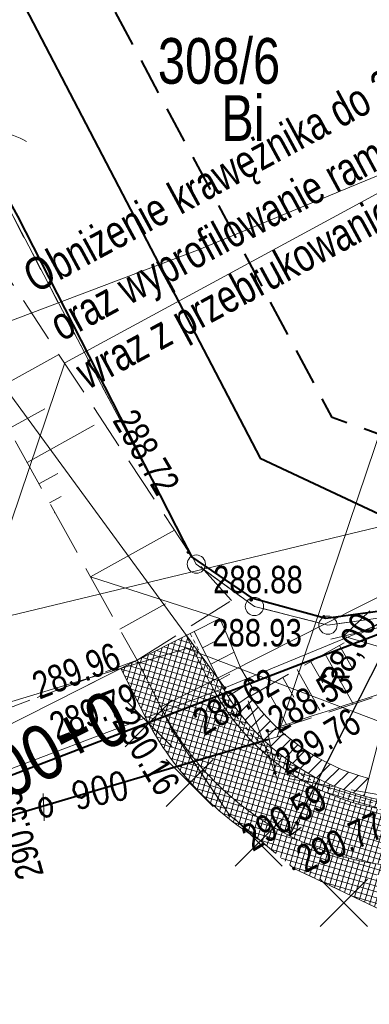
# Model space of a CAD drawing. Header units: metres. Extents: x 7437415 to 7437762, y 5556624 to 5556902.
# Tile 11 of 47: x 7437517 to 7437527, y 5556682 to 5556709. Entities that reach past the tile are written whole.
import ezdxf

# ---------------------------------------------------------------- set-up
doc = ezdxf.new("R2010")
doc.units = ezdxf.units.M
doc.header["$MEASUREMENT"] = 0
for name, pattern in [('0.5_0.5', [1.5, 0.5, -0.5, 0.5]), ('BUBZ01-500', [1.75, 1.25, -0.5]), ('DGN Style 2', [6.14715, 3.68829, -2.45886]), ('DGN Style 3', [8.60601, 6.14715, -2.45886]), ('EGBU01-500', [1, 0.5, -0.5]), ('KTCR02-500', [1.5, 1, -0.5]), ('KTJZ01-500', [2, 1.5, -0.5])]:
    doc.linetypes.add(name, pattern=pattern)
doc.layers.get('0').update_dxf_attribs({"color": 250, "lineweight": 5})
for name, color, linetype, lineweight in [('202-Punkt graniczny stabilizowany trwale', 7, 'Continuous', 5), ('203-Punkt załamania granicy działki nie stabilizowany', 7, 'Continuous', 5), ('905-Brama w ogrodzeniu', 7, 'Continuous', 5), ('ARCH_0', 7, 'Continuous', 13), ('BUBZ01', 250, 'Continuous', 5), ('BUBZ01_1', 250, 'Continuous', 5), ('BUIB02_01', 250, 'Continuous', 5), ('BUIB05_01', 250, 'Continuous', 5), ('D_balustrada', 7, '0.5_0.5', 20), ('D_kilometraz', 7, 'Continuous', 13), ('D_konstrukcja', 7, 'Continuous', 20), ('D_kraweznik', 7, 'Continuous', 20), ('D_kraweznik obnizony', 7, 'DGN Style 2', 20), ('D_obrzeze', 7, 'Continuous', 20), ('D_opis trasy', 7, 'Continuous', 13), ('D_opisy', 7, 'Continuous', 13), ('D_pobocze', 7, 'Continuous', 13), ('D_przepust', 7, 'DGN Style 2', 20), ('D_skarpa', 7, 'DGN Style 3', 20), ('D_skarpa-symbol', 7, 'Continuous', 20), ('D_wymiary', 7, 'Continuous', 13), ('D_zakres', 7, 'DGN Style 2', 13), ('DS_chodniki', 4, 'Continuous', 0), ('DS_nawierzchnia bitumiczna nowa', 250, 'Continuous', 0), ('DS_nawierzchnia bitumiczna odtworzenie', 252, 'Continuous', 0), ('DS_pobocze', 1, 'Continuous', 0), ('EGBD03', 250, 'Continuous', 5), ('EGBP04_02', 250, 'Continuous', 5), ('EGBP04_03', 250, 'Continuous', 5), ('EGBU01', 250, 'Continuous', 5), ('KTJZ01', 250, 'Continuous', 5), ('KTOK02', 250, 'Continuous', 5), ('KTOK05_01', 250, 'Continuous', 5), ('MPZP', 250, 'Continuous', 5), ('przewód elektroenergetyczny niskiego napięcia (linia) - symbol', 7, 'Continuous', 5), ('przewód telekomunikacyjny (linia) - symbol', 7, 'Continuous', 5), ('rzedne dla projektanta', 250, 'Continuous', 5), ('SUPE_01', 250, 'Continuous', 5), ('SUPG_01', 250, 'Continuous', 5), ('SUPT_01', 250, 'Continuous', 5), ('Warstwa 10', 250, 'Continuous', 5), ('Warstwa 14', 250, 'Continuous', 5)]:
    doc.layers.add(name, color=color, linetype=linetype, lineweight=lineweight)
doc.styles.add('ROMANS', font='arial.ttf', dxfattribs={"width": 0.8})
doc.styles.get("Standard").update_dxf_attribs({"font": 'txt.shx', "width": 0.75})
doc.styles.add('Style-Arial Narrow', font='ARIALN.TTF')
doc.styles.add('Style-WORKING_1250 I 0.26180', font='WORKING_1250.shx', dxfattribs={"oblique": 15})
doc.linetypes.add('KTOK05_01-500', pattern='A,3.75,[13,dgnlstyle-rozp_2015.shx,S=0.002778,R=0,X=0,Y=0],3.75', length=7.5)
doc.dimstyles.new('1-500', dxfattribs={"dimscale": 10, "dimtxt": 0.2, "dimasz": 0.07, "dimexe": 0, "dimexo": 0, "dimgap": 0.05, "dimtad": 1, "dimdec": 1, "dimzin": 0, "dimtxsty": 'ROMANS', "dimblk": 'ARCHTICK', "dimcen": 0.1, "dimclrt": 256, "dimadec": 0, "dimazin": 0, "dimtfac": 0.666667, "dimtdec": 1, "dimtofl": 0, "dimtmove": 1, "dimatfit": 2, "dimfxl": 0, "dimtolj": 1, "dimtzin": 0, "dimarcsym": 0})

# ---------------------------------------------------------------- blocks, each defined once
blk = doc.blocks.new('PT01')
at = {"color": 0, "linetype": 'Continuous', "lineweight": 13, "ltscale": 10}
for p, q in [((46.5, 0), (37.84, 5)), ((6.5, 0), (0, 0)), ((6.5, 0), (16.5, 0)), ((16.5, 0), (26.5, 0)), ((26.5, 0), (36.5, 0)), ((36.5, 0), (27.84, -5)), ((36.5, 0), (46.5, 0)), ((46.5, 0), (50, 0))]:
    blk.add_line(p, q, dxfattribs=at)
blk = doc.blocks.new('PE04')
at = {"color": 0, "linetype": 'Continuous', "lineweight": 13, "ltscale": 10}
for p, q in [((46.5, 0), (37.84, 5)), ((6.5, 0), (0, 0)), ((6.5, 0), (16.5, 0)), ((16.5, 0), (26.5, 0)), ((26.5, 0), (36.5, 0)), ((36.5, 0), (46.5, 0)), ((46.5, 0), (37.84, -5)), ((46.5, 0), (50, 0))]:
    blk.add_line(p, q, dxfattribs=at)
blk = doc.blocks.new('202')
at = {"layer": '202-Punkt graniczny stabilizowany trwale', "color": 96, "linetype": 'Continuous', "lineweight": 13}
blk.add_circle((0, 0), 2.5, dxfattribs=at)
blk = doc.blocks.new('203')
at = {"layer": '203-Punkt załamania granicy działki nie stabilizowany', "linetype": 'Continuous', "lineweight": 13}
h = blk.add_hatch(color=96, dxfattribs=at)
edge = h.paths.add_edge_path()
edge.add_arc((0, 0), 0.45, 0, 360)
blk = doc.blocks.new('905')
at = {"layer": '905-Brama w ogrodzeniu', "color": 0, "linetype": 'Continuous', "lineweight": 13}
for centre, start, end in [((-15, 0), 0, 60), ((15, 0), 120, 180)]:
    blk.add_arc(centre, 15, start, end, dxfattribs=at)
blk = doc.blocks.new('wyci')
at = {"color": 1, "linetype": 'Continuous', "lineweight": 13, "flags": 128}
for points in [[(4544150.203, 5410499.556), (4544147.627, 5410502.133)], [(4544147.627, 5410499.556), (4544150.203, 5410502.133)]]:
    blk.add_lwpolyline(points, dxfattribs=at)
blk = doc.blocks.new('TerminatorOpen')
at = {"color": 0, "linetype": 'ByBlock', "lineweight": -2}
for q in [(-1, 0.5), (-1, 0), (-1, -0.5)]:
    blk.add_line((0, 0), q, dxfattribs=at)
blk = doc.blocks.new('*D49')
at = {"layer": 'D_wymiary', "color": 0, "lineweight": -2}
blk.add_line((7437528.247, 5556693.718), (7437524.789, 5556686.905), dxfattribs=at)
at = {"layer": 'Defpoints', "color": 0}
for p in [(7437528.247, 5556693.718), (7437524.626, 5556686.584)]:
    blk.add_point(p, dxfattribs=at)
at = {"layer": 'D_wymiary', "color": 0, "lineweight": -2, "xscale": 0.36, "yscale": 0.36, "zscale": 0.36, "rotation": 243.0866268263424}
blk.add_blockref('TerminatorOpen', (7437524.626, 5556686.584), dxfattribs=at)
at = {"layer": 'D_wymiary', "insert": (7437526.277, 5556691.589), "char_height": 0.72, "attachment_point": 5, "rotation": 63.0866, "style": 'Style-Arial Narrow'}
blk.add_mtext('R8,00', dxfattribs=at)

msp = doc.modelspace()

# ---------------------------------------------------------------- hatches: boundary and pattern name
at = {"layer": 'D_konstrukcja'}
h = msp.add_hatch(dxfattribs=at)
h.set_pattern_fill('HATCH', color=256, style=0, pattern_type=2)
h.set_pattern_definition([(45, (7437524.75023, 5556688.60858), (-0.176777, 0.176777), [])])
h.paths.add_polyline_path([(7437526.797, 5556688.154, -0.178032), (7437523.538, 5556690.419), (7437523.128, 5556690.132, 0.178024), (7437526.671, 5556687.67), (7437526.671, 5556687.671)])
at = {"layer": 'DS_chodniki', "lineweight": 9}
h = msp.add_hatch(dxfattribs=at)
h.set_pattern_fill('CROSSHATCH', color=252, style=0, pattern_type=2)
h.set_pattern_definition([(73.46674, (7437570.81996, 5556706.75558), (-0.1437982, 0.04268577), []), (343.46675, (7437570.81996, 5556706.75558), (0.04268577, 0.1437982), [])])
h.paths.add_polyline_path([(7437562.402, 5556702.828, -0.023893), (7437532.396, 5556688.415), (7437530.778, 5556687.731, -0.394504), (7437522.445, 5556690.787), (7437521.799, 5556692.066), (7437520.46, 5556691.39), (7437521.106, 5556690.111, 0.394504), (7437531.362, 5556686.349), (7437532.98, 5556687.034, 0.021064), (7437559.623, 5556699.646), (7437559.623, 5556699.646), (7437559.888, 5556699.785, 0.002613), (7437563.116, 5556701.508), (7437592.616, 5556717.455), (7437593.223, 5556719.488)])
at = {"layer": 'DS_nawierzchnia bitumiczna nowa'}
h = msp.add_hatch(dxfattribs=at)
h.set_pattern_fill('CROSSHATCH', color=256, style=0, pattern_type=2)
h.set_pattern_definition([(73.4667, (7437527.15435, 5556685.3172), (-0.1437982, 0.0426858), []), (343.4667, (7437527.15435, 5556685.3172), (0.0426858, 0.1437982), [])])
h.paths.add_polyline_path([(7437531.362, 5556686.349, -0.098999), (7437528.289, 5556685.718), (7437528.289, 5556685.712), (7437528.276, 5556685.313), (7437527.677, 5556685.332), (7437527.69, 5556685.732), (7437527.69, 5556685.737, -0.264246), (7437521.106, 5556690.111), (7437521.44, 5556689.45), (7437522.215, 5556688.3), (7437522.99, 5556687.15), (7437523.819, 5556686.462), (7437524.75, 5556685.69), (7437525.94, 5556685.125), (7437527.13, 5556684.56)])
at = {"layer": 'DS_nawierzchnia bitumiczna odtworzenie', "lineweight": 9}
h = msp.add_hatch(dxfattribs=at)
h.set_pattern_fill('CROSSHATCH', color=252, style=0, pattern_type=2)
h.set_pattern_definition([(73.4667, (7437521.11744, 5556689.25866), (-0.143798, 0.042686), []), (343.4667, (7437521.11744, 5556689.25866), (0.042686, 0.143798), [])])
h.paths.add_polyline_path([(7437520.66, 5556689.885, 0.139684), (7437523.819, 5556686.462), (7437522.99, 5556687.15), (7437522.215, 5556688.3), (7437521.44, 5556689.45), (7437521.106, 5556690.111), (7437520.46, 5556691.39), (7437520.014, 5556691.165)])
at = {"layer": 'DS_pobocze', "lineweight": 9}
h = msp.add_hatch(dxfattribs=at)
h.set_pattern_fill('CROSSHATCH', color=252, style=0, pattern_type=2)
h.set_pattern_definition([(73.46674, (7437527.08768, 5556687.80706), (-0.1437982, 0.04268577), []), (343.46675, (7437527.08768, 5556687.80706), (0.04268577, 0.1437982), [])])
edge = h.paths.add_edge_path()
edge.add_line((7437522.395, 5556691.265), (7437521.806, 5556692.07))
edge.add_line((7437521.806, 5556692.07), (7437521.799, 5556692.066))
edge.add_line((7437521.799, 5556692.066), (7437522.445, 5556690.787))
edge.add_arc((7437528.247, 5556693.718), 6.5, 206.8008, 292.9185)
edge.add_line((7437530.778, 5556687.731), (7437532.396, 5556688.415))
edge.add_arc((7437396.683, 5557009.404), 348.5, 292.91854, 298.39337)
edge.add_line((7437562.402, 5556702.828), (7437593.223, 5556719.488))
edge.add_line((7437593.223, 5556719.488), (7437593.104, 5556719.708))
edge.add_line((7437593.104, 5556719.708), (7437562.283, 5556703.048))
edge.add_arc((7437396.683, 5557009.404), 348.25, 292.91854, 298.39337, ccw=False)
edge.add_line((7437532.299, 5556688.645), (7437530.681, 5556687.961))
edge.add_arc((7437528.247, 5556693.718), 6.25, 207.0612, 292.9185, ccw=False)
edge.add_line((7437522.681, 5556690.874), (7437522.395, 5556691.265))

# ---------------------------------------------------------------- linework, layer by layer
at = {"layer": 'BUBZ01', "color": 7, "linetype": 'BUBZ01-500', "lineweight": 13}
for p, q in [((7437520.46, 5556691.39), (7437523.044, 5556693.027)), ((7437527.65, 5556692.73), (7437523.54, 5556690.4))]:
    msp.add_line(p, q, dxfattribs=at)
at = {"layer": 'BUBZ01', "color": 7, "linetype": 'BUBZ01-500', "lineweight": 13, "flags": 128}
msp.add_lwpolyline([(7437524.04, 5556689.42), (7437535.53, 5556693.23), (7437548.16, 5556699.51), (7437558.6, 5556704.26), (7437575.67, 5556713.15), (7437589.43, 5556720.35), (7437590.07, 5556719.5), (7437590.16, 5556717.95), (7437574.86, 5556709.22), (7437552.89, 5556697.48), (7437530.34, 5556687.12), (7437524.27, 5556688.21), (7437524.04, 5556689.42)], close=True, dxfattribs=at)
msp.add_lwpolyline([(7437523.044, 5556693.027), (7437521.96, 5556694.22), (7437512.102, 5556709.224), (7437507.913, 5556716.465)], dxfattribs=at)
at = {"layer": 'BUBZ01', "color": 7, "linetype": 'Continuous', "lineweight": 13, "flags": 128}
for points in [[(7437525.6, 5556691.56), (7437526.374, 5556690.194)], [(7437526, 5556691.79), (7437526.35, 5556691.16)], [(7437525.21, 5556691.35), (7437525.54, 5556690.77)], [(7437524.84, 5556691.14), (7437525.46, 5556690.02)], [(7437524.45, 5556690.92), (7437524.75, 5556690.38)], [(7437523.98, 5556690.65), (7437524.55, 5556689.63)]]:
    msp.add_lwpolyline(points, dxfattribs=at)
at = {"layer": 'BUBZ01_1', "color": 7, "linetype": 'Continuous', "lineweight": 13}
for p, q in [((7437518.32, 5556699.76), (7437516.402, 5556698.698)), ((7437517.941, 5556698.27), (7437516.944, 5556697.718)), ((7437519.287, 5556697.82), (7437517.451, 5556696.803)), ((7437518.292, 5556696.501), (7437517.776, 5556696.216)), ((7437518.381, 5556695.867), (7437518.066, 5556695.693)), ((7437518.189, 5556695.42), (7437518.21, 5556695.432)), ((7437521.481, 5556694.949), (7437519.188, 5556693.669)), ((7437521.24, 5556692.935), (7437519.988, 5556692.237))]:
    msp.add_line(p, q, dxfattribs=at)
at = {"layer": 'BUIB02_01', "color": 7, "linetype": 'Continuous', "lineweight": 13}
msp.add_line((7437523.5, 5556690.28), (7437524.3, 5556688.12), dxfattribs=at)
at = {"layer": 'BUIB02_01', "color": 212, "linetype": 'Continuous', "lineweight": 40, "flags": 128}
for points in [[(7437471.018, 5556680.168), (7437490.105, 5556682.798), (7437506.941, 5556685.963), (7437514.516, 5556687.29), (7437530.92, 5556693.586), (7437543.72, 5556699.172), (7437579.76, 5556716.205), (7437631.582, 5556743.722), (7437615.039, 5556772.576)], [(7437512.405, 5556718.826), (7437523.822, 5556696.921), (7437530.92, 5556693.586)]]:
    msp.add_lwpolyline(points, dxfattribs=at)
at = {"layer": 'BUIB05_01', "color": 7, "linetype": 'Continuous', "lineweight": 40}
msp.add_line((7437524.05, 5556689.22), (7437512.41, 5556685.77), dxfattribs=at)
at = {"layer": 'D_balustrada', "ltscale": 0.1, "flags": 128}
msp.add_lwpolyline([(7437521.91, 5556692.123), (7437522.557, 5556690.843, 0.394504), (7437530.729, 5556687.846), (7437532.348, 5556688.53, 0.023893), (7437562.343, 5556702.938), (7437591.013, 5556718.435)], format="xyb", dxfattribs=at)
at = {"layer": 'D_kilometraz', "flags": 128}
msp.add_lwpolyline([(7437518.675, 5556690.488), (7437520.46, 5556691.39)], dxfattribs=at)
at = {"layer": 'D_konstrukcja'}
for p, q in [((7437523.538, 5556690.419), (7437523.128, 5556690.132)), ((7437526.797, 5556688.154), (7437526.671, 5556687.67))]:
    msp.add_line(p, q, dxfattribs=at)
msp.add_arc((7437528.247, 5556693.718), 5.75, 215.0152, 255.3941, dxfattribs=at)
at = {"layer": 'D_kraweznik'}
msp.add_arc((7437528.247, 5556693.718), 8, 224.9585, 292.9185, dxfattribs=at)
at = {"layer": 'D_kraweznik obnizony'}
msp.add_line((7437520.46, 5556691.39), (7437521.106, 5556690.111), dxfattribs=at)
msp.add_arc((7437528.247, 5556693.718), 8, 206.8008, 224.9585, dxfattribs=at)
at = {"layer": 'D_obrzeze'}
for q in [(7437520.46, 5556691.39), (7437522.445, 5556690.787)]:
    msp.add_line((7437521.799, 5556692.066), q, dxfattribs=at)
msp.add_arc((7437528.247, 5556693.718), 6.5, 206.8008, 292.9185, dxfattribs=at)
at = {"layer": 'D_opis trasy', "flags": 128}
msp.add_lwpolyline([(7437521.106, 5556690.111), (7437535.734, 5556697.5)], dxfattribs=at)
at = {"layer": 'D_opisy'}
msp.add_line((7437520.46, 5556691.39), (7437491.005, 5556676.511), dxfattribs=at)
at = {"layer": 'D_opisy', "flags": 128}
for points in [[(7437565.772, 5556725.167), (7437518.481, 5556699.525), (7437514.813, 5556688.66)], [(7437551.662, 5556713.009), (7437527.957, 5556700.156), (7437524.29, 5556689.291)]]:
    msp.add_lwpolyline(points, dxfattribs=at)
at = {"layer": 'D_pobocze'}
for q in [(7437521.799, 5556692.066), (7437522.668, 5556690.9)]:
    msp.add_line((7437522.022, 5556692.179), q, dxfattribs=at)
at = {"layer": 'D_pobocze', "flags": 128}
msp.add_lwpolyline([(7437522.668, 5556690.9, 0.394504), (7437530.681, 5556687.961), (7437532.299, 5556688.645, 0.023893), (7437562.283, 5556703.048), (7437593.104, 5556719.708)], format="xyb", dxfattribs=at)
at = {"layer": 'D_przepust'}
msp.add_line((7437524.529, 5556689.362), (7437524.05, 5556689.22), dxfattribs=at)
at = {"layer": 'D_skarpa'}
msp.add_line((7437522.727, 5556692.535), (7437519.188, 5556693.669), dxfattribs=at)
at = {"layer": 'D_skarpa', "flags": 128}
for points in [[(7437524.288, 5556689.548), (7437524.714, 5556689.687), (7437525.28, 5556689.873), (7437525.75, 5556690.027), (7437526.151, 5556690.158), (7437526.498, 5556690.272), (7437526.804, 5556690.372), (7437527.078, 5556690.462), (7437527.326, 5556690.543), (7437527.555, 5556690.618), (7437527.767, 5556690.687), (7437527.965, 5556690.752), (7437528.153, 5556690.814), (7437528.333, 5556690.873), (7437528.506, 5556690.929), (7437528.675, 5556690.985), (7437528.84, 5556691.039), (7437529.003, 5556691.092), (7437529.165, 5556691.145), (7437529.354, 5556691.207), (7437529.831, 5556691.363), (7437530.308, 5556691.52), (7437530.785, 5556691.676), (7437531.258, 5556691.831), (7437531.728, 5556691.985), (7437532.198, 5556692.139), (7437532.668, 5556692.293), (7437533.138, 5556692.447), (7437533.609, 5556692.601), (7437534.079, 5556692.755), (7437534.55, 5556692.909), (7437535.021, 5556693.063), (7437535.492, 5556693.218), (7437535.937, 5556693.43), (7437536.38, 5556693.648), (7437536.823, 5556693.866), (7437537.266, 5556694.083), (7437537.709, 5556694.301), (7437538.152, 5556694.519), (7437538.595, 5556694.737), (7437539.038, 5556694.954), (7437539.48, 5556695.172), (7437539.923, 5556695.389), (7437540.366, 5556695.607), (7437540.808, 5556695.825), (7437541.251, 5556696.042), (7437541.693, 5556696.26), (7437542.136, 5556696.477), (7437542.579, 5556696.695), (7437543.021, 5556696.912), (7437543.463, 5556697.13), (7437543.906, 5556697.347), (7437544.348, 5556697.565), (7437544.791, 5556697.782), (7437545.233, 5556698), (7437545.675, 5556698.217), (7437546.118, 5556698.434), (7437546.56, 5556698.652), (7437547.002, 5556698.869), (7437547.445, 5556699.087), (7437547.887, 5556699.304), (7437548.334, 5556699.513), (7437548.781, 5556699.72), (7437549.229, 5556699.927), (7437549.676, 5556700.134), (7437550.124, 5556700.341), (7437550.571, 5556700.548), (7437551.019, 5556700.755), (7437551.467, 5556700.962), (7437551.914, 5556701.169), (7437552.362, 5556701.376), (7437552.81, 5556701.583), (7437553.258, 5556701.79), (7437553.706, 5556701.997), (7437554.154, 5556702.204), (7437554.602, 5556702.411), (7437555.05, 5556702.618), (7437555.498, 5556702.826), (7437555.946, 5556703.033), (7437556.394, 5556703.24), (7437556.843, 5556703.447), (7437557.291, 5556703.655), (7437557.739, 5556703.862), (7437558.188, 5556704.069), (7437558.636, 5556704.279), (7437559.073, 5556704.508), (7437559.51, 5556704.737), (7437559.947, 5556704.966), (7437560.384, 5556705.196), (7437560.821, 5556705.425), (7437561.262, 5556705.656), (7437561.705, 5556705.888), (7437562.147, 5556706.121), (7437562.59, 5556706.353), (7437563.033, 5556706.585), (7437563.476, 5556706.817), (7437563.919, 5556707.05), (7437564.362, 5556707.282), (7437564.804, 5556707.514), (7437565.247, 5556707.746), (7437565.69, 5556707.979), (7437566.133, 5556708.211), (7437566.576, 5556708.443), (7437567.019, 5556708.676), (7437567.461, 5556708.908), (7437567.904, 5556709.14), (7437568.347, 5556709.372), (7437568.79, 5556709.605), (7437569.233, 5556709.837), (7437569.676, 5556710.069), (7437570.121, 5556710.297), (7437570.565, 5556710.526), (7437571.01, 5556710.755), (7437571.455, 5556710.983), (7437571.9, 5556711.212), (7437572.344, 5556711.441), (7437572.789, 5556711.669), (7437573.234, 5556711.898), (7437573.679, 5556712.126), (7437574.124, 5556712.355), (7437574.568, 5556712.584), (7437575.013, 5556712.812), (7437575.458, 5556713.041), (7437575.908, 5556713.259), (7437576.364, 5556713.468), (7437576.82, 5556713.676), (7437577.275, 5556713.885), (7437577.731, 5556714.094), (7437578.186, 5556714.302), (7437578.642, 5556714.511), (7437579.097, 5556714.72), (7437579.553, 5556714.928), (7437580.009, 5556715.137), (7437580.463, 5556715.349), (7437580.897, 5556715.596), (7437581.331, 5556715.844), (7437581.766, 5556716.092), (7437582.2, 5556716.34), (7437582.635, 5556716.588), (7437583.069, 5556716.836), (7437583.504, 5556717.083), (7437583.938, 5556717.331), (7437584.372, 5556717.579), (7437584.807, 5556717.827), (7437585.241, 5556718.075), (7437585.676, 5556718.322), (7437586.11, 5556718.57), (7437586.544, 5556718.818), (7437586.979, 5556719.066), (7437587.413, 5556719.314), (7437587.848, 5556719.562), (7437588.282, 5556719.809), (7437588.716, 5556720.057), (7437589.151, 5556720.305), (7437589.223, 5556720.346)], [(7437522.727, 5556692.535), (7437522.92, 5556692.072), (7437523.113, 5556691.61), (7437523.301, 5556691.167), (7437523.475, 5556690.867), (7437523.654, 5556690.568), (7437523.78, 5556690.536)]]:
    msp.add_lwpolyline(points, dxfattribs=at)
at = {"layer": 'D_skarpa-symbol', "flags": 128}
for points in [[(7437522.022, 5556692.179), (7437522.727, 5556692.535)], [(7437522.247, 5556691.733), (7437522.584, 5556691.903)], [(7437522.473, 5556691.286), (7437523.112, 5556691.61)], [(7437522.699, 5556690.841), (7437523, 5556691.004)], [(7437522.949, 5556690.408), (7437523.531, 5556690.773)], [(7437526.671, 5556687.671), (7437527.429, 5556690.577)]]:
    msp.add_lwpolyline(points, dxfattribs=at)
at = {"layer": 'D_zakres'}
for q in [(7437520.46, 5556691.39), (7437520.66, 5556689.885)]:
    msp.add_line((7437520.014, 5556691.165), q, dxfattribs=at)
at = {"layer": 'D_zakres', "flags": 128}
msp.add_lwpolyline([(7437521.106, 5556690.111), (7437521.44, 5556689.45), (7437522.215, 5556688.3), (7437522.99, 5556687.15), (7437524.75, 5556685.69), (7437525.94, 5556685.125), (7437527.13, 5556684.56), (7437531.362, 5556686.349)], dxfattribs=at)
at = {"layer": 'D_zakres'}
for start, end in [(206.8008, 224.9585), (224.9585, 238.6082)]:
    msp.add_arc((7437528.247, 5556693.718), 8.5, start, end, dxfattribs=at)
at = {"layer": 'EGBD03', "color": 96, "linetype": 'Continuous', "lineweight": 13, "flags": 128}
for points in [[(7437522.86, 5556690.63), (7437511.62, 5556705.99)], [(7437516.67, 5556704.29), (7437519.14, 5556699.58)], [(7437519.14, 5556699.58), (7437522.08, 5556694.02)], [(7437522.08, 5556694.02), (7437523.67, 5556692.86)], [(7437527.7, 5556692.63), (7437522.86, 5556690.63)], [(7437525.68, 5556692.35), (7437523.67, 5556692.86)], [(7437525.68, 5556692.35), (7437527.7, 5556692.63)], [(7437514.47, 5556687.46), (7437522.86, 5556690.63)]]:
    msp.add_lwpolyline(points, dxfattribs=at)
at = {"layer": 'EGBU01', "color": 96, "linetype": 'EGBU01-500', "lineweight": 13, "flags": 128}
for points in [[(7437516.67, 5556704.29), (7437519.14, 5556699.58)], [(7437519.14, 5556699.58), (7437516.67, 5556704.29)], [(7437519.14, 5556699.58), (7437522.08, 5556694.02)], [(7437522.08, 5556694.02), (7437519.14, 5556699.58)], [(7437522.08, 5556694.02), (7437523.67, 5556692.86)], [(7437523.67, 5556692.86), (7437522.08, 5556694.02)], [(7437523.67, 5556692.86), (7437525.68, 5556692.35)], [(7437525.68, 5556692.35), (7437523.67, 5556692.86)], [(7437525.68, 5556692.35), (7437527.7, 5556692.63)], [(7437527.7, 5556692.63), (7437525.68, 5556692.35)]]:
    msp.add_lwpolyline(points, dxfattribs=at)
at = {"layer": 'KTJZ01', "color": 7, "linetype": 'KTJZ01-500', "lineweight": 13, "flags": 128}
msp.add_lwpolyline([(7437487.24, 5556665.88), (7437500.01, 5556668.65), (7437509.93, 5556671.34), (7437514.81, 5556672.66), (7437528.54, 5556677.57), (7437546.18, 5556685.08), (7437562.31, 5556693.39), (7437575.78, 5556700.17), (7437584.6, 5556705.2), (7437599.33, 5556712.79), (7437607.41, 5556717.03), (7437624.22, 5556725.75), (7437636.91, 5556731.79), (7437639.91, 5556733.3), (7437648.13, 5556737.1), (7437664.08, 5556744.94), (7437674.41, 5556750.47), (7437695.47, 5556762.01), (7437726.23, 5556778.98), (7437745.592, 5556790.579), (7437740.524, 5556799.89), (7437726.071, 5556794.065), (7437721.424, 5556793.261), (7437718.653, 5556793.684), (7437716.454, 5556794.853), (7437714.78, 5556796.65), (7437713.44, 5556798.18), (7437704.05, 5556814.76), (7437696.46, 5556806.77), (7437698.53, 5556806.84), (7437700.74, 5556806.26), (7437702.79, 5556804.94), (7437704.06, 5556803.16), (7437709.44, 5556793.77), (7437711.44, 5556790.12), (7437712.13, 5556787.63), (7437712.21, 5556785.35), (7437711.59, 5556783.66), (7437709.87, 5556781.76), (7437701.28, 5556777.09), (7437699.42, 5556776.48), (7437697.78, 5556776.19), (7437695.76, 5556776.41), (7437693.65, 5556777.51), (7437692.09, 5556778.89), (7437690.49, 5556781.22), (7437685.25, 5556778.28), (7437686.1, 5556775.03), (7437686.085, 5556773.72), (7437685.81, 5556772.51), (7437685.3, 5556771.32), (7437684.475, 5556769.98), (7437683.43, 5556768.68), (7437682.12, 5556767.23), (7437680.52, 5556765.9), (7437679.609, 5556765.424), (7437667.4, 5556758.73), (7437656.58, 5556752.94), (7437646.03, 5556747.24), (7437635.04, 5556741.31), (7437625.46, 5556735.97), (7437617.31, 5556731.03), (7437610.73, 5556727.32), (7437599.83, 5556721.28), (7437592.56, 5556717.41), (7437581.48, 5556711.39), (7437572.19, 5556706.38), (7437570.63, 5556705.57), (7437559.43, 5556699.57), (7437555.27, 5556697.37), (7437547.58, 5556693.6), (7437542.1, 5556690.99), (7437536.78, 5556688.64), (7437527.13, 5556684.56), (7437524.75, 5556685.69), (7437522.99, 5556687.15), (7437521.44, 5556689.45), (7437520.46, 5556691.39), (7437515.43, 5556689.51), (7437516.09, 5556686.202), (7437515.98, 5556684.5), (7437514.73, 5556681.38), (7437513.55, 5556680.28), (7437512.1, 5556679.32), (7437507.87, 5556678.13), (7437498.81, 5556675.82), (7437492.9, 5556674.29)], dxfattribs=at)
msp.add_lwpolyline([(7437507.857, 5556716.436), (7437504.491, 5556714.673), (7437509.22, 5556704.47), (7437510.97, 5556700.57), (7437513.08, 5556696.07), (7437515.43, 5556689.51), (7437520.46, 5556691.39), (7437518.97, 5556694.06), (7437515.57, 5556700.2), (7437512.44, 5556706.68), (7437507.857, 5556716.436)], close=True, dxfattribs=at)
at = {"layer": 'KTOK05_01', "color": 7, "linetype": 'KTOK05_01-500', "lineweight": 40, "flags": 128}
msp.add_lwpolyline([(7437532.153, 5556729.161), (7437547.36, 5556701.5), (7437527.72, 5556692.81), (7437525.62, 5556692.53), (7437523.63, 5556693.08), (7437521.96, 5556694.22), (7437517.2, 5556703.54), (7437514.83, 5556707.82), (7437509.814, 5556717.461)], dxfattribs=at)
at = {"layer": 'MPZP', "color": 212, "linetype": 'KTCR02-500', "lineweight": 40, "flags": 128}
msp.add_lwpolyline([(7437738.295, 5556803.984), (7437715.191, 5556791.784), (7437661.349, 5556763.226), (7437574.511, 5556717.006), (7437530.05, 5556696.506), (7437525.798, 5556698.029), (7437514.19, 5556719.761)], dxfattribs=at)
at = {"layer": 'rzedne dla projektanta', "color": 7, "linetype": 'Continuous', "lineweight": 40}
for centre in [(7437521.86, 5556694.34), (7437523.58, 5556693.04), (7437525.57, 5556692.58), (7437523.54, 5556690.4), (7437521.44, 5556689.45), (7437524.02, 5556689.46), (7437524.23, 5556688.31), (7437522.99, 5556687.15), (7437524.75, 5556685.69)]:
    msp.add_circle(centre, 0.0225, dxfattribs=at)
at = {"layer": 'SUPE_01', "color": 1, "linetype": 'Continuous', "lineweight": 13, "flags": 128}
msp.add_lwpolyline([(7437601.635, 5556725.162), (7437600.216, 5556724.388), (7437574.398, 5556710.521), (7437552.37, 5556698.835), (7437529.759, 5556688.702), (7437521.807, 5556691.71), (7437513.451, 5556689.173), (7437513.22, 5556690)], dxfattribs=at)
at = {"layer": 'SUPG_01', "color": 52, "linetype": 'Continuous', "lineweight": 13, "flags": 128}
msp.add_lwpolyline([(7437505.33, 5556697.53), (7437509.719, 5556697.926), (7437522.113, 5556702.608), (7437540.72, 5556710.32), (7437572.53, 5556724.178), (7437601.779, 5556739.923), (7437624.775, 5556752.295)], dxfattribs=at)
at = {"layer": 'SUPT_01', "color": 30, "linetype": 'Continuous', "lineweight": 13, "flags": 128}
msp.add_lwpolyline([(7437624.834, 5556744.449), (7437603.973, 5556732.899), (7437579.114, 5556719.1), (7437574.314, 5556716.425), (7437544.39, 5556702.175), (7437531.441, 5556696.093), (7437491.469, 5556686.466), (7437485.362, 5556685.024)], dxfattribs=at)
at = {"layer": 'Warstwa 14', "color": 7, "linetype": 'Continuous', "lineweight": 13}
msp.add_line((7437517.915, 5556686.995), (7437517.89, 5556687.746), dxfattribs=at)

# ---------------------------------------------------------------- block references
at = {"layer": 'ARCH_0', "lineweight": 30, "xscale": 0.5, "yscale": 0.5, "zscale": 0.5}
for p in [(5165446.316, 2851439.242), (5165447.44, 2851437.605), (5165449.327, 2851435.973), (5165451.657, 2851434.329)]:
    msp.add_blockref('wyci', p, dxfattribs=at)
at = {"layer": 'EGBP04_02', "color": 96, "linetype": 'Continuous', "lineweight": 13, "xscale": 0.1, "yscale": 0.1, "zscale": 0.1}
for p in [(7437522.08, 5556694.02), (7437523.67, 5556692.86), (7437525.68, 5556692.35)]:
    msp.add_blockref('202', p, dxfattribs=at)
at = {"layer": 'EGBP04_03', "color": 96, "linetype": 'Continuous', "lineweight": 13, "xscale": 0.1, "yscale": 0.1, "zscale": 0.1}
for p in [(7437519.14, 5556699.58), (7437522.86, 5556690.63)]:
    msp.add_blockref('203', p, dxfattribs=at)
at = {"layer": 'KTOK02', "color": 7, "linetype": 'Continuous', "lineweight": 13, "xscale": 0.1, "yscale": 0.1, "zscale": 0.1, "rotation": 297.743}
msp.add_blockref('905', (7437515.94, 5556705.64), dxfattribs=at)
at = {"layer": 'przewód elektroenergetyczny niskiego napięcia (linia) - symbol', "color": 1, "linetype": 'Continuous', "lineweight": 13, "xscale": 0.1, "yscale": 0.1, "zscale": 0.1, "rotation": 193.705}
msp.add_blockref('PE04', (7437530.62, 5556693.15), dxfattribs=at)
at = {"layer": 'przewód telekomunikacyjny (linia) - symbol', "color": 30, "linetype": 'Continuous', "lineweight": 13, "xscale": 0.1, "yscale": 0.1, "zscale": 0.1, "rotation": 193.705}
msp.add_blockref('PT01', (7437530.62, 5556693.15), dxfattribs=at)

# ---------------------------------------------------------------- texts
at = {"layer": 'D_kilometraz', "insert": (7437517.158, 5556687.674), "char_height": 1.5, "attachment_point": 2, "rotation": 206.8008, "line_spacing_factor": 1.4, "style": 'Style-Arial Narrow'}
msp.add_mtext('0+000.00', dxfattribs=at)
at = {"layer": 'D_opisy', "insert": (7437517.251, 5556702.21), "char_height": 0.9, "attachment_point": 1, "rotation": 28.4667}
msp.add_mtext('\\fArial|b0|i0|c238238|p39;Obniżenie krawężnika do 2cm na ostatnim 4 metrowym odcinku istniejącego chodnika\\Poraz wyprofilowanie rampy zejściowej z wysokości 12cm do 2cm krawężnika o długości min. 3m  \\Pwraz z przebrukowaniem chodnika', dxfattribs=at)
at = {"layer": 'EGBD03', "color": 96, "linetype": 'Continuous', "lineweight": 30, "insert": (7437521.028, 5556707.147), "char_height": 1.25, "attachment_point": 7, "line_spacing_factor": 0.6}
msp.add_mtext('\\FWORKING_1250;\\H1x;\\W0.8;308/6', dxfattribs=at)
at = {"layer": 'EGBU01', "color": 96, "linetype": 'Continuous', "lineweight": 30, "insert": (7437522.76, 5556705.599), "char_height": 1.25, "attachment_point": 7, "line_spacing_factor": 0.6}
msp.add_mtext('\\FWORKING_1250;\\H1x;\\W0.8;Bi', dxfattribs=at)
at = {"layer": 'rzedne dla projektanta', "color": 7, "linetype": 'Continuous', "lineweight": 0, "char_height": 0.75, "attachment_point": 7, "line_spacing_factor": 0.6}
for s, insert, rotation in [('\\FWORKING_1250;\\H1x;\\W0.8; 288.72', (7437519.647, 5556698.138), 300.5723), ('\\FWORKING_1250;\\H1x;\\W0.8; 289.96', (7437517.584, 5556690.218), 21.3179), ('\\FWORKING_1250;\\H1x;\\W0.8; 289.62', (7437522.108, 5556689.179), 30.9226), ('\\FWORKING_1250;\\H1x;\\W0.8; 288.53', (7437524.148, 5556689.246), 30.9226), ('\\FWORKING_1250;\\H1x;\\W0.8; 289.79', (7437518.057, 5556689.109), 21.3179), ('\\FWORKING_1250;\\H1x;\\W0.8; 290.16', (7437519.639, 5556689.911), 301.0869), ('\\FWORKING_1250;\\H1x;\\W0.8; 289.76', (7437524.358, 5556688.096), 30.9226), ('\\FWORKING_1250;\\H1x;\\W0.8; 290.59', (7437523.434, 5556686.013), 30.9226), ('\\FWORKING_1250;\\H1x;\\W0.8; 290.53', (7437517.986, 5556685.312), 105.6803), ('\\FWORKING_1250;\\H1x;\\W0.8; 290.77', (7437524.854, 5556685.463), 24.6363)]:
    msp.add_mtext(s, dxfattribs=dict(at, insert=insert, rotation=rotation))
for s, insert in [('\\FWORKING_1250;\\H1x;\\W0.8; 288.88', (7437522.315, 5556693.212)), ('\\FWORKING_1250;\\H1x;\\W0.8; 288.93', (7437522.29, 5556691.756))]:
    msp.add_mtext(s, dxfattribs=dict(at, insert=insert))
at = {"layer": 'Warstwa 10', "color": 7, "linetype": 'Continuous', "lineweight": 13, "insert": (7437478.111, 5556703.202), "char_height": 0.9, "attachment_point": 7, "rotation": 28.5917, "line_spacing_factor": 1.266667, "style": 'Style-WORKING_1250 I 0.26180'}
msp.add_mtext('\\H1x;\\W0.8;Mapa powstała na podstawie pomiaru, danych numerycznych udostępnionych przez PODGiK.\\PWykazane na niniejszej mapie punkty graniczne nie zostały wyznaczone w terenie, stan władania \\Pwkreślono na podstawie numerycznej mapy ewidencyjnej. Niniejsza mapa może służyć do \\Pprojektowania budynków sytuowanych w odległościach od granicy nieruchomości  większych niż 4m. \\PW zakresie mapy nie występują projektowane sieci uzgodnione w ZUDP na naradach koordynacyjnych. \\PNie wyklucza się istnienia w terenie innych nie wykazanych na niniejszej  mapie urządzeń podziemnych, \\Pktóre nie były zgłoszonedo inwentaryzacji   lub o których brak jest informacji  \\Pw instytucjach branżowych. W zakresie mapy występuje miejscowy plan zagospodarowania przestrzennego. \\PMapa została wykonana bez ustalenia obciążeń służebnościami gruntowymi.', dxfattribs=at)
at = {"layer": 'Warstwa 14', "color": 7, "linetype": 'Continuous', "lineweight": 13, "width": 0.8}
msp.add_text('o 900', height=0.75, rotation=12.7005, dxfattribs=at).set_placement((7437517.778, 5556687.069))

# ---------------------------------------------------------------- dimensions: what is measured, and where the dimension line sits
at = {"layer": 'D_wymiary'}
dim = msp.add_radius_dim(center=(7437528.247, 5556693.718), mpoint=(7437524.626, 5556686.584), dimstyle='1-500', override={"dimscale": 1, "dimtxt": 0.72, "dimasz": 0.36, "dimexe": 0.18, "dimexo": 0.18, "dimgap": 0.36, "dimdec": 2, "dimzin": 3, "dimtxsty": 'Style-Arial Narrow', "dimblk": 'TerminatorOpen', "dimcen": 0.36, "dimtdec": 2, "dimtofl": 1, "dimtmove": 0, "dimatfit": 1, "dimfrac": 2, "dimtolj": 0, "dimtzin": 3}, dxfattribs=at)
dim.commit()
dim.dimension.update_dxf_attribs({"geometry": '*D49', "text_midpoint": (7437526.984, 5556691.23), "dimtype": 164})

doc.saveas('drawing.dxf')
